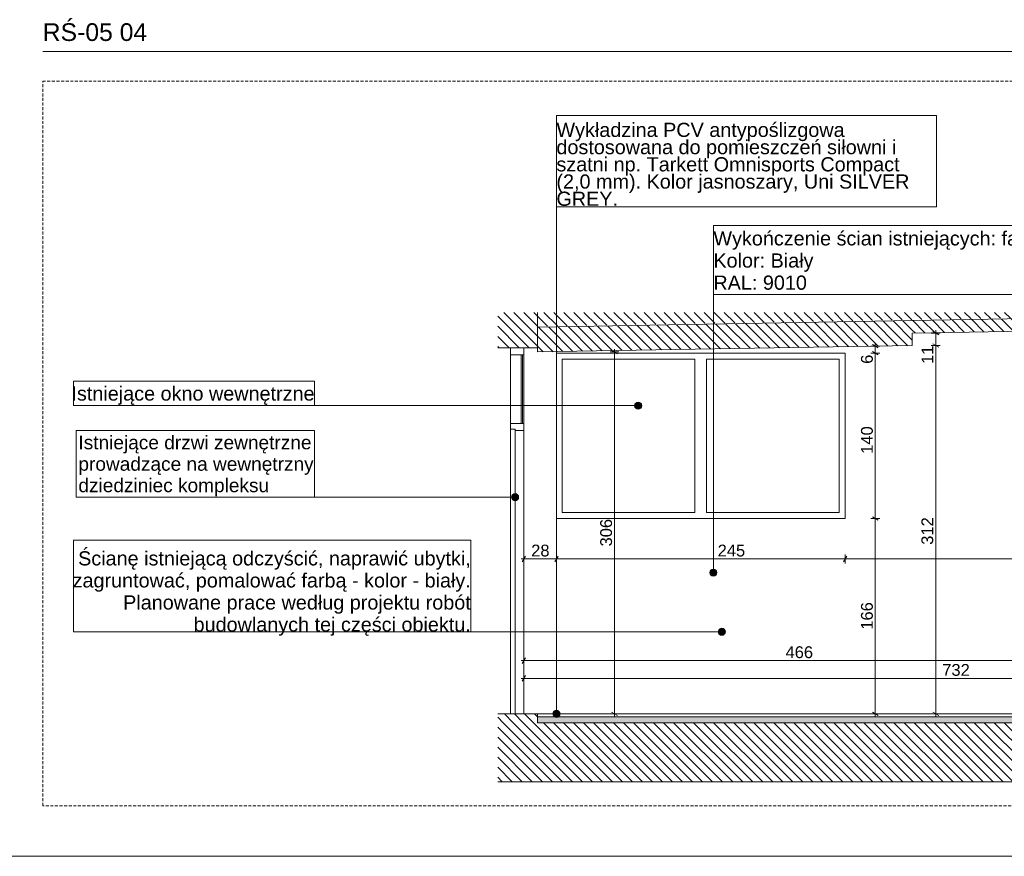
# Model space of a CAD drawing. Extents: x 180 to 8540, y 54 to 2910.
# Tile 3 of 4: x 5204 to 6872, y 60 to 1477. Entities that reach past the tile are written whole.
import ezdxf
from ezdxf.xclip import XClip

# ---------------------------------------------------------------- set-up
doc = ezdxf.new("R2010")
doc.units = 0
doc.header["$MEASUREMENT"] = 0
doc.header["$XCLIPFRAME"] = 0
doc.linetypes.add('Przerywana długa', pattern=[78, 50, -28])
for name, color, linetype in [('280-A Dachy Powłoki', 7, 'Continuous'), ('399-W Wymiary i opisy', 7, 'Continuous'), ('420-K Ściany', 7, 'Continuous'), ('460-K Stropy', 7, 'Continuous'), ('460-K Stropy - wymieniane warstwy', 7, 'Continuous'), ('810-G Ogólne', 7, 'Continuous'), ('820-G Rysunki Obrazki', 7, 'Continuous'), ('840-G Znaczniki ogólne', 7, 'Continuous')]:
    doc.layers.add(name, color=color, linetype=linetype)
doc.styles.add('STYL_AUTOMATYCZNY_2', font='arial.ttf')
doc.styles.add('STYL_AUTOMATYCZNY_3', font='arial.ttf')
pattern_1 = [(135, (-2086.573176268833, 301.1165571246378), (8.48528137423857, 8.48528137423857), [])]

# ---------------------------------------------------------------- blocks, each defined once
blk = doc.blocks.new('Rysunek_4_2', base_point=(-2086.573176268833, 301.1165571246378))
at = {"layer": '280-A Dachy Powłoki', "linetype": 'Continuous', "lineweight": 13}
h = blk.add_hatch(dxfattribs=at)
h.set_pattern_fill('Ściany_istniejące_0002', color=8, style=0, pattern_type=2)
h.set_pattern_definition(pattern_1)
h.paths.add_polyline_path([(7437.675865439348, 981.116547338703), (6081.426827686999, 981.1165685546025), (6081.426827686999, 957.4431464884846)])
h = blk.add_hatch(dxfattribs=at)
h.set_pattern_fill('Ściany_istniejące_0002', color=8, style=0, pattern_type=2)
h.set_pattern_definition(pattern_1)
h.paths.add_polyline_path([(6716.175725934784, 967.1321915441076), (6716.175725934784, 946.1321968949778), (7521.426823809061, 960.1879135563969), (7521.426823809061, 981.1165610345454), (7517.339024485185, 981.1165610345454)])
h = blk.add_hatch(dxfattribs=at)
h.set_pattern_fill('Ściany_istniejące_0002', color=8, style=0, pattern_type=2)
h.set_pattern_definition(pattern_1)
h.paths.add_polyline_path([(6081.426823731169, 956.052616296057), (6081.426823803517, 914.052616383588), (6716.175726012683, 925.1321996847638), (6716.175725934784, 967.132199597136)])
at = {"layer": '420-K Ściany', "linetype": 'Continuous', "lineweight": 13}
h = blk.add_hatch(dxfattribs=at)
h.set_pattern_fill('Ściany_istniejące_0002', color=8, style=0, pattern_type=2)
h.set_pattern_definition(pattern_1)
h.paths.add_polyline_path([(6081.426823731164, 921.1165571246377), (6081.426823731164, 981.1165571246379), (6013.902305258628, 981.1165571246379), (6013.902305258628, 921.1165571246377), (6035.426823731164, 921.1165571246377)])
h = blk.add_hatch(dxfattribs=at)
h.set_pattern_fill('Ściany_istniejące_0002', color=8, style=0, pattern_type=2)
h.set_pattern_definition(pattern_1)
h.paths.add_polyline_path([(6081.426823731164, 286.1165571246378), (6081.426823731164, 301.1165571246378), (6035.426823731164, 301.1165571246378), (6013.902305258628, 301.1165571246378), (6013.902305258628, 286.1165571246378)])
at = {"layer": '460-K Stropy', "linetype": 'Continuous', "lineweight": 13}
h = blk.add_hatch(dxfattribs=at)
h.set_pattern_fill('Ściany_istniejące_0002', color=8, style=0, pattern_type=2)
h.set_pattern_definition(pattern_1)
h.paths.add_polyline_path([(6013.902305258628, 186.0165688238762), (7559.595480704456, 186.0165688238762), (7559.595480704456, 286.1165597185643), (6013.902305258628, 286.1165597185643)])
at = {"layer": '460-K Stropy - wymieniane warstwy', "linetype": 'Continuous', "lineweight": 0}
h = blk.add_hatch(dxfattribs=at)
h.set_pattern_fill('Beton_wylewka_0002', color=94, style=0, pattern_type=2)
h.set_pattern_definition([(135, (-2086.573176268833, 301.1165571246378), (14.14213562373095, 14.14213562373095), [15, -5.000000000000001]), (135, (-2100.715311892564, 301.1165571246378), (14.14213562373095, 14.14213562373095), [15, -5.000000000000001])])
h.paths.add_polyline_path([(6081.426823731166, 286.1165555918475), (7521.426822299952, 286.1165555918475), (7521.426822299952, 296.1165539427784), (6081.426823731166, 296.1165539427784)])
at = {"layer": '820-G Rysunki Obrazki', "linetype": 'Continuous', "lineweight": 13}
for points in [[(6245.944210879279, 823.1276205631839), (6246.40093375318, 820.8315199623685), (6247.70157015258, 818.8849798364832), (6249.648110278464, 817.584343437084), (6251.94421087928, 817.1276205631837), (6254.240311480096, 817.584343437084), (6256.18685160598, 818.8849798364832), (6257.48748800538, 820.8315199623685), (6257.94421087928, 823.1276205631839), (6257.48748800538, 825.4237211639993), (6256.18685160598, 827.3702612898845), (6254.240311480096, 828.6708976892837), (6251.94421087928, 829.1276205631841), (6249.648110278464, 828.6708976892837), (6247.70157015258, 827.3702612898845), (6246.40093375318, 825.4237211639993)], [(6037.446823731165, 668.0204981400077), (6037.903546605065, 665.7243975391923), (6039.204183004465, 663.7778574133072), (6041.150723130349, 662.4772210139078), (6043.446823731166, 662.0204981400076), (6045.742924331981, 662.4772210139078), (6047.689464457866, 663.7778574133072), (6048.990100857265, 665.7243975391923), (6049.446823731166, 668.0204981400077), (6048.990100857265, 670.3165987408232), (6047.689464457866, 672.2631388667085), (6045.742924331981, 673.5637752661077), (6043.446823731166, 674.020498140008), (6041.150723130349, 673.5637752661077), (6039.204183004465, 672.2631388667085), (6037.903546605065, 670.3165987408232)], [(6373.287339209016, 540.379835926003), (6373.744062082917, 538.0837353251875), (6375.044698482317, 536.1371951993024), (6376.991238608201, 534.8365587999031), (6379.287339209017, 534.3798359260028), (6381.583439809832, 534.8365587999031), (6383.529979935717, 536.1371951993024), (6384.830616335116, 538.0837353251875), (6385.287339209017, 540.379835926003), (6384.830616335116, 542.6759365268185), (6383.529979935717, 544.6224766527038), (6381.583439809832, 545.923113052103), (6379.287339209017, 546.3798359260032), (6376.991238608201, 545.923113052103), (6375.044698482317, 544.6224766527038), (6373.744062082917, 542.6759365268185)], [(6387.579661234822, 440.2447692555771), (6388.036384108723, 437.9486686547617), (6389.337020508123, 436.0021285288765), (6391.283560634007, 434.7014921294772), (6393.579661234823, 434.2447692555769), (6395.875761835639, 434.7014921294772), (6397.822301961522, 436.0021285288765), (6399.122938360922, 437.9486686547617), (6399.579661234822, 440.2447692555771), (6399.122938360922, 442.5408698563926), (6397.822301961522, 444.4874099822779), (6395.875761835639, 445.7880463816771), (6393.579661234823, 446.2447692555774), (6391.283560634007, 445.7880463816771), (6389.337020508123, 444.4874099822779), (6388.036384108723, 442.5408698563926)], [(6107.426823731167, 301.1165571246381), (6107.883546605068, 298.8204565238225), (6109.184183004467, 296.8739163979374), (6111.130723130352, 295.5732799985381), (6113.426823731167, 295.1165571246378), (6115.722924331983, 295.5732799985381), (6117.669464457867, 296.8739163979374), (6118.970100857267, 298.8204565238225), (6119.426823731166, 301.1165571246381), (6118.970100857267, 303.4126577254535), (6117.669464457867, 305.3591978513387), (6115.722924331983, 306.6598342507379), (6113.426823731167, 307.1165571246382), (6111.130723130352, 306.6598342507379), (6109.184183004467, 305.3591978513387), (6107.883546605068, 303.4126577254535)]]:
    blk.add_hatch(color=154, dxfattribs=at).paths.add_polyline_path(points)
at = {"layer": '280-A Dachy Powłoki', "color": 7, "linetype": 'Continuous', "lineweight": 13, "ltscale": 0.2}
for p, q in [((7517.339029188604, 981.1165439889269), (6716.175712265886, 967.1321857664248)), ((6716.175712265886, 967.1321857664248), (6081.426828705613, 956.0526169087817)), ((7521.426836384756, 960.1879090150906), (6716.175712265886, 946.1322016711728)), ((6716.175712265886, 946.1322016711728), (6716.175712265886, 925.1321827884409)), ((6716.175712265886, 925.1321827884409), (6081.426828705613, 914.052613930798)), ((6081.426828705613, 921.1165596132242), (6081.426828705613, 914.052613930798))]:
    blk.add_line(p, q, dxfattribs=at)
at = {"layer": '399-W Wymiary i opisy', "color": 154, "linetype": 'Continuous', "lineweight": 13, "ltscale": 0.2}
for p, q in [((6755.955786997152, 946.1322016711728), (6755.955786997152, 951.0222081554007)), ((6763.455793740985, 946.1322016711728), (6748.45578025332, 946.1322016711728)), ((6760.955791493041, 943.2454322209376), (6750.955782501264, 949.0189363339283)), ((6755.955786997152, 925.1321827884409), (6755.955786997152, 946.1322016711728)), ((6211.869998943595, 914.052613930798), (6211.869998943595, 918.9426204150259)), ((6661.117672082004, 924.0485179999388), (6646.117693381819, 924.0485179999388)), ((6658.61766983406, 921.1617485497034), (6648.617695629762, 926.9352526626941)), ((6653.617665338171, 924.0485179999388), (6653.617665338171, 928.9385244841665)), ((6653.617665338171, 912.1165515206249), (6653.617665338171, 924.0485179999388)), ((6763.455793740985, 925.1321827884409), (6748.45578025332, 925.1321827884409)), ((6750.955782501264, 928.0189522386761), (6760.955791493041, 922.2454481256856)), ((6755.955786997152, 301.1165587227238), (6755.955786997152, 925.1321827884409)), ((6219.370005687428, 914.052613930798), (6204.369992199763, 914.052613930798)), ((6216.870003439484, 911.1658792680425), (6206.869994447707, 916.9393833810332)), ((6211.869998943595, 301.1165587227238), (6211.869998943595, 914.052613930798)), ((6661.117672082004, 912.1165515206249), (6646.117693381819, 912.1165515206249)), ((6648.617695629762, 915.00332097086), (6658.61766983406, 909.2298168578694)), ((6653.617665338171, 632.1165432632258), (6653.617665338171, 912.1165515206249)), ((6648.617695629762, 635.0033127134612), (6658.61766983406, 629.2298086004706)), ((6661.117672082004, 632.1165432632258), (6646.117693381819, 632.1165432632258)), ((6653.617665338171, 301.1165587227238), (6653.617665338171, 632.1165432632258)), ((6061.313577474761, 568.4767100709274), (6055.540073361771, 558.4767010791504)), ((6058.426808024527, 555.976698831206), (6058.426808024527, 570.9767123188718)), ((6116.313557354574, 568.4767100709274), (6110.540088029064, 558.4767010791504)), ((6113.42682269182, 555.976698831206), (6113.42682269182, 570.9767123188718)), ((6605.313579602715, 568.4767100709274), (6599.540075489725, 558.4767010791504)), ((6602.426810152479, 555.976698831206), (6602.426810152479, 570.9767123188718)), ((6053.536836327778, 563.476705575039), (6058.426808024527, 563.476705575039)), ((6058.426808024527, 563.476705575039), (6113.42682269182, 563.476705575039)), ((6113.42682269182, 563.476705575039), (6602.426810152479, 563.476705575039)), ((6602.426810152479, 563.476705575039), (7521.426836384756, 563.476705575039)), ((6053.536836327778, 391.3494374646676), (6058.426808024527, 391.3494374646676)), ((6061.313577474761, 396.3494419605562), (6055.540073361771, 386.3494329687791)), ((6058.426808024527, 383.8494307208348), (6058.426808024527, 398.8494442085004)), ((6058.426808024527, 391.3494374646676), (6990.426811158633, 391.3494374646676)), ((6058.426808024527, 353.8494385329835), (6058.426808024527, 368.8494520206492)), ((6053.536836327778, 361.3494452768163), (6058.426808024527, 361.3494452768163)), ((6061.313577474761, 366.3494497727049), (6055.540073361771, 356.3494407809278)), ((6058.426808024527, 361.3494452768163), (7521.426836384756, 361.3494452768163)), ((6219.370005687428, 301.1165587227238), (6204.369992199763, 301.1165587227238)), ((6206.869994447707, 304.0032933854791), (6216.870003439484, 298.2298240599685)), ((6211.869998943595, 296.226552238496), (6211.869998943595, 301.1165587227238)), ((6661.117672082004, 301.1165587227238), (6646.117693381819, 301.1165587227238)), ((6648.617695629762, 304.0032933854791), (6658.61766983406, 298.2298240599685)), ((6653.617665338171, 296.226552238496), (6653.617665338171, 301.1165587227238)), ((6763.455793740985, 301.1165587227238), (6748.45578025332, 301.1165587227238)), ((6750.955782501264, 304.0032933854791), (6760.955791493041, 298.2298240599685)), ((6755.955786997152, 296.226552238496), (6755.955786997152, 301.1165587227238))]:
    blk.add_line(p, q, dxfattribs=at)
at = {"layer": '420-K Ściany', "color": 7, "linetype": 'Continuous', "lineweight": 13, "ltscale": 0.2}
for p, q in [((6081.426828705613, 981.1165439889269), (6081.426828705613, 956.0526169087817)), ((6081.426828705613, 956.0526169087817), (6081.426828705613, 921.1165596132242)), ((6035.426822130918, 793.1165488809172), (6035.426822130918, 909.1165488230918)), ((6058.426808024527, 793.1165488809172), (6058.426808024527, 909.1165488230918)), ((6113.42682269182, 912.1165515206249), (6113.42682269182, 632.1165432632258)), ((6113.42682269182, 912.1165515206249), (6602.426810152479, 912.1165515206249)), ((6123.426831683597, 642.1165522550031), (6123.426831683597, 902.1165425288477)), ((6123.426831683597, 902.1165425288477), (6347.926824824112, 902.1165425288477)), ((6347.926824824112, 902.1165425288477), (6347.926824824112, 642.1165522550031)), ((6367.926808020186, 642.1165522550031), (6367.926808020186, 902.1165425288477)), ((6367.926808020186, 902.1165425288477), (6592.426835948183, 902.1165425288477)), ((6592.426835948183, 902.1165425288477), (6592.426835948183, 642.1165522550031)), ((6602.426810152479, 912.1165515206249), (6602.426810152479, 632.1165432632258)), ((6035.406819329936, 783.5165611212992), (6035.406819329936, 770.7547393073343)), ((6043.446832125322, 780.3428645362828), (6043.446832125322, 545.7788882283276)), ((6058.426808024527, 301.1165587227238), (6058.426808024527, 781.1165728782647)), ((6035.406819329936, 762.7786311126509), (6035.406819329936, 750.0168092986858)), ((6035.406819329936, 742.0407011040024), (6035.406819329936, 729.2788792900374)), ((6035.406819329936, 721.3027710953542), (6035.406819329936, 708.5409492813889)), ((6035.406819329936, 700.5648410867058), (6035.406819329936, 687.8030192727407)), ((6035.406819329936, 679.8269110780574), (6035.406819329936, 667.0650892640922)), ((6035.406819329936, 659.088981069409), (6035.406819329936, 646.3271592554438)), ((6035.406819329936, 638.3510162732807), (6035.406819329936, 625.5892292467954)), ((6347.926824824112, 642.1165522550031), (6123.426831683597, 642.1165522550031)), ((6592.426835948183, 642.1165522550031), (6367.926808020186, 642.1165522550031)), ((6035.406819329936, 617.6130862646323), (6035.406819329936, 604.851299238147)), ((6602.426810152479, 632.1165432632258), (6113.42682269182, 632.1165432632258)), ((6035.406819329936, 596.8751562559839), (6035.406819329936, 584.1133692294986)), ((6035.406819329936, 576.1372262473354), (6035.406819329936, 563.3754392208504)), ((6035.406819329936, 555.399296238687), (6035.406819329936, 555.0783469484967)), ((6035.406819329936, 555.0783469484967), (6035.406819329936, 545.7788882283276)), ((6035.406819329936, 545.7788882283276), (6035.406819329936, 542.3165599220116)), ((6035.406819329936, 538.8542316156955), (6035.406819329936, 542.3165599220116)), ((6035.406819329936, 529.5547381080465), (6035.406819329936, 538.8542316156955)), ((6043.446832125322, 545.7788882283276), (6043.446832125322, 542.3165599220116)), ((6043.446832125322, 538.8542316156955), (6043.446832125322, 542.3165599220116)), ((6043.446832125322, 304.2902553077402), (6043.446832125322, 538.8542316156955)), ((6035.406819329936, 529.2338236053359), (6035.406819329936, 529.5547381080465)), ((6035.406819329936, 508.4958935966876), (6035.406819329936, 521.2576806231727)), ((6035.406819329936, 487.7579288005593), (6035.406819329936, 500.5197506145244)), ((6035.406819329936, 467.0199987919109), (6035.406819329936, 479.781820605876)), ((6035.406819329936, 446.2820687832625), (6035.406819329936, 459.0438905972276)), ((6035.406819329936, 425.5441387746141), (6035.406819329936, 438.3059605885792)), ((6035.406819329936, 404.8062087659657), (6035.406819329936, 417.5680305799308)), ((6035.406819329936, 384.0682787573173), (6035.406819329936, 396.8301005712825)), ((6035.406819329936, 363.330348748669), (6035.406819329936, 376.0921705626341)), ((6035.406819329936, 342.5924187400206), (6035.406819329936, 355.3542405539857)), ((6035.406819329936, 321.8544887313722), (6035.406819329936, 334.6163105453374)), ((6035.406819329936, 301.1165587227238), (6035.406819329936, 313.8783457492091))]:
    blk.add_line(p, q, dxfattribs=at)
at = {"layer": '420-K Ściany', "color": 7, "linetype": 'Continuous', "lineweight": 20, "ltscale": 0.2}
for p, q in [((6035.426822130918, 921.1165596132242), (6035.426822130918, 909.1165488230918)), ((6058.426808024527, 921.1165596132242), (6058.426808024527, 909.1165488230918)), ((6058.426808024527, 909.1165488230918), (6035.426822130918, 909.1165488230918)), ((6053.626831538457, 909.1165488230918), (6053.626831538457, 793.1165488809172)), ((6056.026819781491, 793.1165488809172), (6056.026819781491, 909.1165488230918)), ((6035.426822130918, 793.1165488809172), (6035.426822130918, 783.5165611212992)), ((6058.426808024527, 793.1165488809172), (6035.426822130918, 793.1165488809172)), ((6058.426808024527, 793.1165488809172), (6058.426808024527, 781.1165728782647)), ((6043.426829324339, 783.5165611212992), (6035.426822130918, 783.5165611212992)), ((6043.426829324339, 783.5165611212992), (6043.426829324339, 781.1165728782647)), ((6058.426808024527, 781.1165728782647), (6043.426829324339, 781.1165728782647))]:
    blk.add_line(p, q, dxfattribs=at)
at = {"layer": '420-K Ściany', "color": 7, "linetype": 'Continuous', "lineweight": 13, "ltscale": 0.2, "flags": 128}
for points in [[(6081.426823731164, 921.1165571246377), (6058.426823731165, 921.1165571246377), (6035.426823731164, 921.1165571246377), (6013.902305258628, 921.1165571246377)], [(6035.426823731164, 783.5165571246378), (6035.426823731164, 763.5165571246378), (6035.426823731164, 341.1165571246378), (6035.426823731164, 301.1165571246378)], [(6043.426823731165, 781.1165571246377), (6043.426823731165, 763.5165571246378), (6043.426823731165, 341.1165571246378), (6043.426823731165, 301.1165571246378)], [(6081.426823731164, 301.1165571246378), (6043.426823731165, 301.1165571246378), (6035.426823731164, 301.1165571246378), (6013.902305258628, 301.1165571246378)], [(6081.426823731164, 301.1165571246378), (6081.426823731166, 296.1165571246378), (6081.426823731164, 286.1165571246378)]]:
    blk.add_lwpolyline(points, dxfattribs=at)
at = {"layer": '460-K Stropy', "color": 7, "linetype": 'Continuous', "lineweight": 13, "ltscale": 0.2}
for p, q in [((7521.426836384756, 286.1165452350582), (6081.426828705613, 286.1165452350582)), ((7559.595485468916, 186.0165456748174), (6013.9023124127, 186.0165456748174))]:
    blk.add_line(p, q, dxfattribs=at)
at = {"layer": '460-K Stropy - wymieniane warstwy', "color": 94, "linetype": 'Continuous', "lineweight": 0, "ltscale": 0.2}
for p, q in [((7521.427601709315, 301.1165587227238), (6081.426828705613, 301.1165587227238)), ((7521.427601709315, 296.1165542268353), (6081.426828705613, 296.1165542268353))]:
    blk.add_line(p, q, dxfattribs=at)
at = {"layer": '820-G Rysunki Obrazki', "color": 154, "linetype": 'Continuous', "lineweight": 13, "ltscale": 0.2}
for p, q in [((6757.358000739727, 1314.727850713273), (6113.42682269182, 1314.727850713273)), ((6113.42682269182, 1314.727850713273), (6113.42682269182, 1159.870653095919)), ((6757.358000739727, 1159.870653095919), (6757.358000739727, 1314.727850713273)), ((6113.42682269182, 1159.870653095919), (6757.358000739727, 1159.870653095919)), ((6113.42682269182, 307.1165641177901), (6113.42682269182, 1159.870653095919)), ((6113.42682269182, 1159.870653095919), (6757.358000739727, 1159.870653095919)), ((6950.289573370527, 1128.42691091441), (6379.287355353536, 1128.42691091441)), ((6379.287355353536, 1128.42691091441), (6379.287355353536, 1011.283933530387)), ((6379.287355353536, 1011.283933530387), (6950.289573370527, 1011.283933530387)), ((6379.287355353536, 546.3798419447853), (6379.287355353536, 1011.283933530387)), ((6379.287355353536, 1011.283933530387), (6950.289573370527, 1011.283933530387)), ((5703.758222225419, 864.84210561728), (5295.414816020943, 864.84210561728)), ((5295.414816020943, 864.84210561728), (5295.414816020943, 823.1276034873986)), ((5703.758222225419, 823.1276034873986), (5703.758222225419, 864.84210561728)), ((5295.414816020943, 823.1276034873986), (5703.758222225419, 823.1276034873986)), ((5703.758222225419, 823.1276034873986), (5295.414816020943, 823.1276034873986)), ((6245.94419642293, 823.1276034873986), (5703.758222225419, 823.1276034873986)), ((5703.758222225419, 781.0178112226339), (5299.673221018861, 781.0178112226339)), ((5299.673221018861, 781.0178112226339), (5299.673221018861, 668.0204926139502)), ((5703.758222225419, 668.0204926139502), (5703.758222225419, 781.0178112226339)), ((5299.673221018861, 668.0204926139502), (5703.758222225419, 668.0204926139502)), ((5703.758222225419, 668.0204926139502), (5299.673221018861, 668.0204926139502)), ((6037.446826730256, 668.0204926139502), (5703.758222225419, 668.0204926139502)), ((5968.356699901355, 595.1018992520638), (5295.414816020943, 595.1018992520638)), ((5295.414816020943, 595.1018992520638), (5295.414816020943, 440.2447712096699)), ((5968.356699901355, 440.2447712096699), (5968.356699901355, 595.1018992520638)), ((5295.414816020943, 440.2447712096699), (5968.356699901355, 440.2447712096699)), ((5968.356699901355, 440.2447712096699), (5295.414816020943, 440.2447712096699)), ((6387.579646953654, 440.2447712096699), (5968.356699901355, 440.2447712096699))]:
    blk.add_line(p, q, dxfattribs=at)
for centre in [(6251.94421087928, 823.1276205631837), (6043.446823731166, 668.0204981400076), (6379.287339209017, 540.3798359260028), (6393.579661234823, 440.244769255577), (6113.426823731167, 301.1165571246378)]:
    blk.add_circle(centre, 5.999999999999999, dxfattribs=at)
at = {"layer": '399-W Wymiary i opisy', "color": 154, "linetype": 'Continuous', "lineweight": 13, "char_height": 20, "attachment_point": 7, "rotation": 90, "style": 'STYL_AUTOMATYCZNY_2'}
for s, insert, width in [('\\A1;{\\pql;\\fArial|b0|i0|c238|p0;\\W1.000000;11}', (6751.955787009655, 893.7687990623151), 28.4734), ('\\A1;{\\pql;\\fArial|b0|i0|c238|p0;\\W1.000000;6}', (6649.617680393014, 893.9720773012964), 15.25448), ('\\A1;{\\pql;\\fArial|b0|i0|c238|p0;\\W1.000000;140}', (6649.617680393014, 741.60761670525), 45.7634), ('\\A1;{\\pql;\\fArial|b0|i0|c238|p0;\\W1.000000;306}', (6207.870006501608, 584.7028861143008), 45.7634), ('\\A1;{\\pql;\\fArial|b0|i0|c238|p0;\\W1.000000;312}', (6751.955787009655, 587.5600289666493), 45.7634), ('\\A1;{\\pql;\\fArial|b0|i0|c238|p0;\\W1.000000;166}', (6649.617680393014, 443.7348565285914), 45.7634)]:
    blk.add_mtext(s, dxfattribs=dict(at, insert=insert, width=width))
at = {"layer": '399-W Wymiary i opisy', "color": 154, "linetype": 'Continuous', "lineweight": 13, "char_height": 20, "attachment_point": 7, "style": 'STYL_AUTOMATYCZNY_2'}
for s, insert, width in [('\\A1;{\\pql;\\fArial|b0|i0|c238|p0;\\W1.000000;28}', (6070.67232313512, 567.4767080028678), 30.509), ('\\A1;{\\pql;\\fArial|b0|i0|c238|p0;\\W1.000000;245}', (6386.522810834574, 567.4767080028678), 45.7634), ('\\A1;{\\pql;\\fArial|b0|i0|c238|p0;\\W1.000000;466}', (6501.545123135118, 395.3494413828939), 45.7634), ('\\A1;{\\pql;\\fArial|b0|i0|c238|p0;\\W1.000000;732}', (6767.045123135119, 365.3494413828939), 45.7634)]:
    blk.add_mtext(s, dxfattribs=dict(at, insert=insert, width=width))
at = {"layer": '820-G Rysunki Obrazki', "color": 154, "linetype": 'Continuous', "lineweight": 13, "insert": (6113.426823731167, 1161.1725185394), "char_height": 24, "width": 639.9311830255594, "attachment_point": 7, "line_spacing_factor": 0.7288572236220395, "style": 'STYL_AUTOMATYCZNY_3'}
blk.add_mtext('\\A1;{\\pql;\\fArial|b0|i0|c238|p0;\\W1.000000;Wykładzina PCV antypoślizgowa dostosowana do pomieszczeń siłowni i szatni\\fArial|b0|i0|c238|p0;\\W1.000000; np. Tarkett Omnisports Compact (2,0 mm).\\fArial|b0|i0|c238|p0;\\W1.000000; Kolor jasno\\fArial|b0|i0|c238|p0;\\W1.000000;szary, Uni SILVER GREY. }', dxfattribs=at)
at = {"layer": '820-G Rysunki Obrazki', "color": 154, "linetype": 'Continuous', "lineweight": 13, "style": 'STYL_AUTOMATYCZNY_3'}
for s, insert, char_height, attachment_point, line_spacing_factor in [('\\A1;{\\pql;\\fArial|b0|i0|c238|p0;\\W1.000000;Wykończenie ścian istniejących: farba\\P\\pql;\\fArial|b0|i0|c238|p0;\\W1.000000;Kolor: Biały\\P\\pql;\\fArial|b0|i0|c238|p0;\\W1.000000;RAL: 9010}', (6379.287339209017, 1019.110850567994), 24, 7, 0.9368820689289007), ('\\A1;{\\pql;\\fArial|b0|i0|c238|p0;\\W1.000000;Istniejące drzwi zewnętrzne \\P\\pql;\\fArial|b0|i0|c238|p0;\\W1.000000;prowadzące na wewnętrzny \\P\\pql;\\fArial|b0|i0|c238|p0;\\W1.000000;dziedziniec kompleksu}', (5303.673214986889, 669.6462869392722), 23.12061646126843, 7, 0.941598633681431), ('\\A1;{\\pqr;\\fArial|b0|i0|c238|p0;\\W1.000000;Ścianę istniejącą odczyścić, naprawić ubytki, \\P\\pqr;\\fArial|b0|i0|c238|p0;\\W1.000000;zagruntować, pomalować farbą - kolor - biały.\\fArial|b0|i0|c238|p0;\\W1.000000; \\P\\pqr;\\fArial|b0|i0|c238|p0;\\W1.000000;Planowane prace według projektu robót \\P\\pqr;\\fArial|b0|i0|c238|p0;\\W1.000000;budowlanych tej części obiektu.}', (5968.356686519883, 433.317983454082), 24, 9, 0.9327978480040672)]:
    blk.add_mtext(s, dxfattribs=dict(at, insert=insert, char_height=char_height, attachment_point=attachment_point, line_spacing_factor=line_spacing_factor))
at = {"layer": '820-G Rysunki Obrazki', "color": 154, "linetype": 'Continuous', "lineweight": 13, "insert": (5703.758225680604, 824.4295886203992), "char_height": 24, "attachment_point": 9, "style": 'STYL_AUTOMATYCZNY_3'}
blk.add_mtext('\\A1;{\\pqr;\\fArial|b0|i0|c238|p0;\\W1.000000;Istniejące okno wewnętrzne}', dxfattribs=at)

msp = doc.modelspace()

# ---------------------------------------------------------------- linework, layer by layer
at = {"layer": '810-G Ogólne', "color": 7, "linetype": 'Continuous', "lineweight": 13, "ltscale": 0.1}
msp.add_line((7539.999999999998, 60.0000000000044), (180.0000000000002, 59.99999999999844), dxfattribs=at)
at = {"layer": '820-G Rysunki Obrazki', "color": 7, "linetype": 'Continuous', "lineweight": 13, "ltscale": 0.1}
msp.add_line((5243.2183591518, 1422.673590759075), (7577.764394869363, 1422.673590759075), dxfattribs=at)
at = {"layer": '840-G Znaczniki ogólne', "color": 8, "linetype": 'Przerywana długa', "lineweight": 13, "ltscale": 0.1}
msp.add_lwpolyline([(5243.2183591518, 1372.673590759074), (7577.764394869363, 1372.673590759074), (7577.764394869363, 145.7223815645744), (5243.2183591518, 145.7223815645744)], close=True, dxfattribs=at)

# ---------------------------------------------------------------- block references
at = {"layer": '820-G Rysunki Obrazki', "color": 7, "linetype": 'Continuous', "lineweight": 13, "ltscale": 0.1}
ref = msp.add_blockref('Rysunek_4_2', (-2086.573176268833, 301.1165571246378), dxfattribs=at)
XClip(ref).set_block_clipping_path([(5243.2183591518, 145.7223815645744), (7577.764394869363, 1372.673590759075)])

# ---------------------------------------------------------------- texts
at = {"layer": '820-G Rysunki Obrazki', "color": 7, "lineweight": 13, "char_height": 30, "attachment_point": 1, "style": 'STYL_AUTOMATYCZNY_2'}
for s, insert in [('\\A1;{\\pql;\\pt0;\\fArial|b0|i0|c238|p0;\\W1.000000;RŚ-05 04}', (5243.2183591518, 1470.700374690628)), ('\\A1;{\\pql;\\pt0;\\fArial|b0|i0|c238|p0;\\W1.000000;}', (6090.525785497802, 1470.673590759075))]:
    msp.add_mtext(s, dxfattribs=dict(at, insert=insert))

doc.saveas('drawing.dxf')
